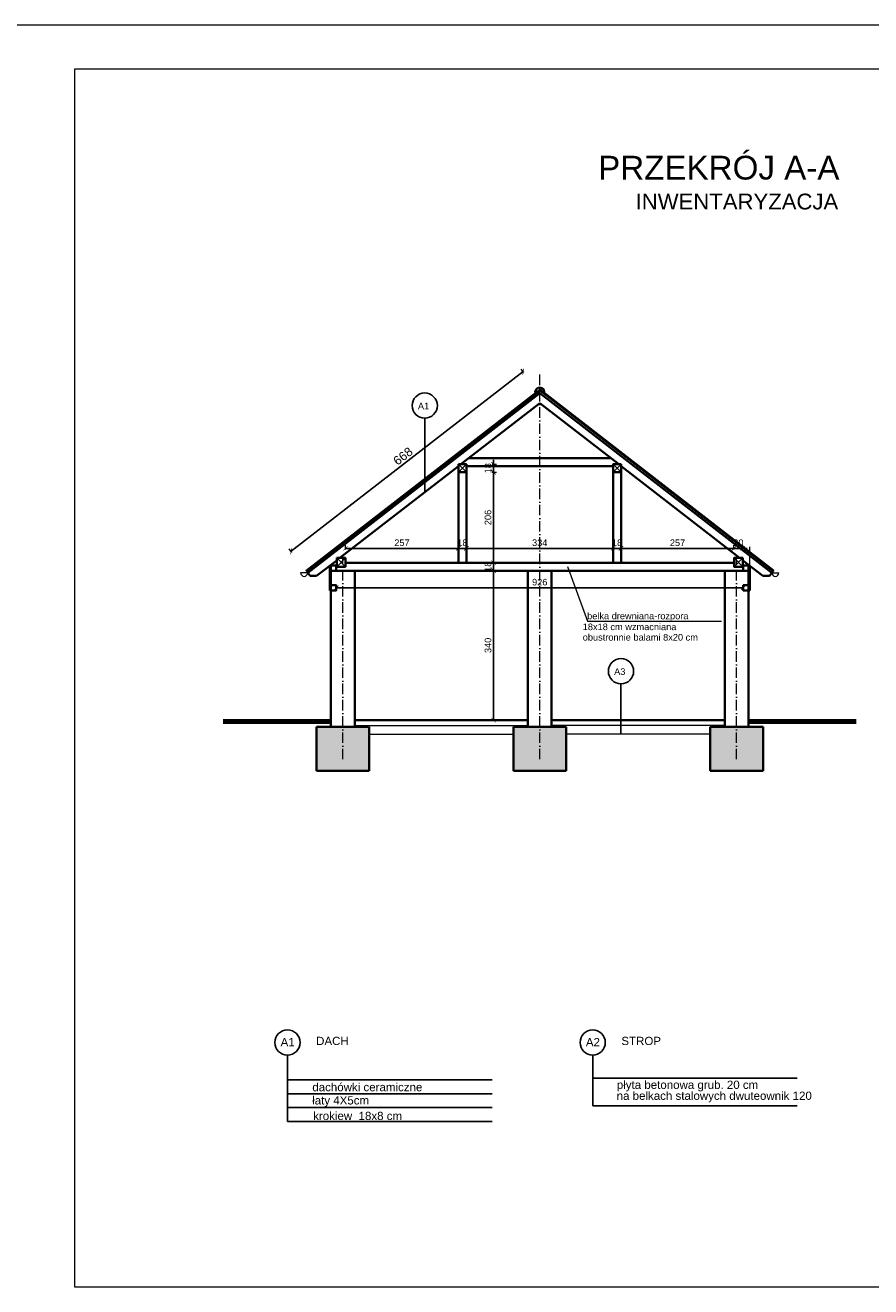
# Model space of a CAD drawing. Header units: millimetres. Extents: x 94902 to 117211, y 64708 to 93779.
# Tile 36 of 37: x 110487 to 112411, y 85530 to 88400. Entities that reach past the tile are written whole.
import ezdxf

# ---------------------------------------------------------------- set-up
doc = ezdxf.new("R2010")
doc.units = ezdxf.units.MM
doc.header["$MEASUREMENT"] = 0
doc.linetypes.add('ACAD_ISO02W100', pattern=[15, 12, -3])
doc.linetypes.add('ACAD_ISO10W100', pattern=[18.5, 12, -3, 0.5, -3])
doc.layers.get('0').update_dxf_attribs({"color": 2, "lineweight": 35})
doc.layers.get('Defpoints').update_dxf_attribs({"color": 2})
for name, color, linetype, lineweight in [('A-POJ', 7, 'Continuous', 5), ('Cienkie', 3, 'Continuous', 5), ('Grunt', 9, 'Continuous', 80), ('kreskowanie', 4, 'Continuous', 5), ('Osie', 6, 'ACAD_ISO10W100', 5), ('Przerywane', 1, 'ACAD_ISO02W100', 0), ('Wymiary', 7, 'Continuous', 5), ('ściany', 2, 'Continuous', 35)]:
    doc.layers.add(name, color=color, linetype=linetype, lineweight=lineweight)
doc.layers.add('Opisy', color=7, linetype='Continuous')
doc.styles.get("Standard").update_dxf_attribs({"font": 'arial.ttf'})
doc.dimstyles.new('ISO-25', dxfattribs={"dimtxt": 20, "dimasz": 20, "dimexe": 10, "dimexo": 5, "dimgap": 5, "dimtad": 1, "dimdsep": 46, "dimtxsty": 'Standard', "dimcen": 2.5, "dimadec": 0, "dimazin": 0, "dimtfac": 1, "dimtix": 1, "dimtmove": 0, "dimatfit": 3, "dimfxl": 1, "dimarcsym": 0})

# ---------------------------------------------------------------- blocks, each defined once
blk = doc.blocks.new('_ArchTick')
at = {"color": 0, "linetype": 'ByBlock', "const_width": 0.15}
blk.add_lwpolyline([(-0.5, -0.5), (0.5, 0.5)], dxfattribs=at)
blk = doc.blocks.new('*D464')
at = {"layer": 'Defpoints', "color": 0, "ltscale": 2, "transparency": 16777216}
for p in [(111552.4, 87158.7), (111630.4, 87158.7), (111630.4, 86818.7)]:
    blk.add_point(p, dxfattribs=at)
at = {"layer": 'Wymiary', "color": 0, "lineweight": 5, "ltscale": 2, "transparency": 16777216}
for p, q in [((111555.4, 87158.7), (111545.4, 87158.7)), ((111555.4, 86818.7), (111545.4, 86818.7))]:
    blk.add_line(p, q, dxfattribs=at)
at = {"layer": 'Wymiary', "color": 0, "lineweight": -2, "ltscale": 2, "transparency": 16777216}
blk.add_line((111552.4, 86818.7), (111552.4, 87158.7), dxfattribs=at)
at = {"layer": 'Wymiary', "color": 0, "lineweight": -2, "ltscale": 2, "transparency": 16777216, "xscale": 10, "yscale": 10, "zscale": 10}
for p, rotation in [((111552.4, 87158.7), 90), ((111552.4, 86818.7), 270)]:
    blk.add_blockref('_ArchTick', p, dxfattribs=dict(at, rotation=rotation))
at = {"layer": 'Wymiary', "color": 0, "ltscale": 2, "transparency": 16777216, "insert": (111539.7, 86988.7), "char_height": 15, "attachment_point": 5, "rotation": 90}
blk.add_mtext('340', dxfattribs=at)
blk = doc.blocks.new('*D465')
at = {"layer": 'Defpoints', "color": 0, "ltscale": 2, "transparency": 16777216}
for p in [(111490.4, 87176.7), (111552.4, 87176.7), (111630.4, 87158.7)]:
    blk.add_point(p, dxfattribs=at)
at = {"layer": 'Wymiary', "color": 0, "lineweight": 5, "ltscale": 2, "transparency": 16777216}
for p, q in [((111549.4, 87176.7), (111559.4, 87176.7)), ((111555.4, 87158.7), (111545.4, 87158.7))]:
    blk.add_line(p, q, dxfattribs=at)
at = {"layer": 'Wymiary', "color": 0, "lineweight": -2, "ltscale": 2, "transparency": 16777216}
for p, q in [((111552.4, 87176.7), (111552.4, 87186.7)), ((111552.4, 87158.7), (111552.4, 87176.7)), ((111552.4, 87158.7), (111552.4, 87148.7))]:
    blk.add_line(p, q, dxfattribs=at)
at = {"layer": 'Wymiary', "color": 0, "lineweight": -2, "ltscale": 2, "transparency": 16777216, "xscale": 10, "yscale": 10, "zscale": 10}
for p, rotation in [((111552.4, 87176.7), 270), ((111552.4, 87158.7), 90)]:
    blk.add_blockref('_ArchTick', p, dxfattribs=dict(at, rotation=rotation))
at = {"layer": 'Wymiary', "color": 0, "ltscale": 2, "transparency": 16777216, "insert": (111539.7, 87167.7), "char_height": 15, "attachment_point": 5, "rotation": 90}
blk.add_mtext('18', dxfattribs=at)
blk = doc.blocks.new('*D466')
at = {"layer": 'Defpoints', "color": 0, "ltscale": 2, "transparency": 16777216}
for p in [(111490.4, 87382.7), (111552.4, 87382.7), (111490.4, 87176.7)]:
    blk.add_point(p, dxfattribs=at)
at = {"layer": 'Wymiary', "color": 0, "lineweight": 5, "ltscale": 2, "transparency": 16777216}
for p, q in [((111549.4, 87382.7), (111559.4, 87382.7)), ((111549.4, 87176.7), (111559.4, 87176.7))]:
    blk.add_line(p, q, dxfattribs=at)
at = {"layer": 'Wymiary', "color": 0, "lineweight": -2, "ltscale": 2, "transparency": 16777216}
blk.add_line((111552.4, 87176.7), (111552.4, 87382.7), dxfattribs=at)
at = {"layer": 'Wymiary', "color": 0, "lineweight": -2, "ltscale": 2, "transparency": 16777216, "xscale": 10, "yscale": 10, "zscale": 10}
for p, rotation in [((111552.4, 87382.7), 90), ((111552.4, 87176.7), 270)]:
    blk.add_blockref('_ArchTick', p, dxfattribs=dict(at, rotation=rotation))
at = {"layer": 'Wymiary', "color": 0, "ltscale": 2, "transparency": 16777216, "insert": (111539.7, 87279.7), "char_height": 15, "attachment_point": 5, "rotation": 90}
blk.add_mtext('206', dxfattribs=at)
blk = doc.blocks.new('*D467')
at = {"layer": 'Defpoints', "color": 0, "ltscale": 2, "transparency": 16777216}
for p in [(111490.4, 87400.7), (111552.4, 87400.7), (111490.4, 87382.7)]:
    blk.add_point(p, dxfattribs=at)
at = {"layer": 'Wymiary', "color": 0, "lineweight": 5, "ltscale": 2, "transparency": 16777216}
for p, q in [((111549.4, 87400.7), (111559.4, 87400.7)), ((111549.4, 87382.7), (111559.4, 87382.7))]:
    blk.add_line(p, q, dxfattribs=at)
at = {"layer": 'Wymiary', "color": 0, "lineweight": -2, "ltscale": 2, "transparency": 16777216}
for p, q in [((111552.4, 87400.7), (111552.4, 87410.7)), ((111552.4, 87382.7), (111552.4, 87400.7)), ((111552.4, 87382.7), (111552.4, 87372.7))]:
    blk.add_line(p, q, dxfattribs=at)
at = {"layer": 'Wymiary', "color": 0, "lineweight": -2, "ltscale": 2, "transparency": 16777216, "xscale": 10, "yscale": 10, "zscale": 10}
for p, rotation in [((111552.4, 87400.7), 270), ((111552.4, 87382.7), 90)]:
    blk.add_blockref('_ArchTick', p, dxfattribs=dict(at, rotation=rotation))
at = {"layer": 'Wymiary', "color": 0, "ltscale": 2, "transparency": 16777216, "insert": (111539.7, 87391.7), "char_height": 15, "attachment_point": 5, "rotation": 90}
blk.add_mtext('18', dxfattribs=at)
blk = doc.blocks.new('*D468')
at = {"layer": 'Defpoints', "color": 0, "ltscale": 2, "transparency": 16777216}
for p in [(111619.6, 87611.6), (111657.4, 87562.7), (111129.4, 87153.8)]:
    blk.add_point(p, dxfattribs=at)
at = {"layer": 'Wymiary', "color": 0, "lineweight": -2, "ltscale": 2, "transparency": 16777216}
blk.add_line((111091.6, 87202.7), (111619.6, 87611.6), dxfattribs=at)
at = {"layer": 'Wymiary', "color": 0, "lineweight": 5, "ltscale": 2, "transparency": 16777216}
for p, q in [((111621.4, 87609.2), (111615.3, 87617.1)), ((111093.4, 87200.3), (111087.3, 87208.2))]:
    blk.add_line(p, q, dxfattribs=at)
at = {"layer": 'Wymiary', "color": 0, "lineweight": -2, "ltscale": 2, "transparency": 16777216, "xscale": 10, "yscale": 10, "zscale": 10}
for p, rotation in [((111619.6, 87611.6), 37.75940987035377), ((111091.6, 87202.7), 217.7594098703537)]:
    blk.add_blockref('_ArchTick', p, dxfattribs=dict(at, rotation=rotation))
at = {"layer": 'Wymiary', "color": 0, "ltscale": 2, "transparency": 16777216, "insert": (111346.3, 87419.2), "char_height": 20, "attachment_point": 5, "rotation": 37.7594}
blk.add_mtext('668', dxfattribs=at)
blk = doc.blocks.new('*D469')
at = {"layer": 'Defpoints', "color": 0, "ltscale": 2, "transparency": 16777216}
for p in [(111194.4, 87158.7), (112120.4, 87158.7), (112120.4, 87119.9)]:
    blk.add_point(p, dxfattribs=at)
at = {"layer": 'Wymiary', "color": 0, "lineweight": 5, "ltscale": 2, "transparency": 16777216}
for p, q in [((111194.4, 87122.9), (111194.4, 87112.9)), ((112120.4, 87122.9), (112120.4, 87112.9))]:
    blk.add_line(p, q, dxfattribs=at)
at = {"layer": 'Wymiary', "color": 0, "lineweight": -2, "ltscale": 2, "transparency": 16777216}
blk.add_line((111194.4, 87119.9), (112120.4, 87119.9), dxfattribs=at)
at = {"layer": 'Wymiary', "color": 0, "lineweight": -2, "ltscale": 2, "transparency": 16777216, "xscale": 10, "yscale": 10, "zscale": 10, "rotation": 180}
blk.add_blockref('_ArchTick', (111194.4, 87119.9), dxfattribs=at)
at = {"layer": 'Wymiary', "color": 0, "lineweight": -2, "ltscale": 2, "transparency": 16777216, "xscale": 10, "yscale": 10, "zscale": 10}
blk.add_blockref('_ArchTick', (112120.4, 87119.9), dxfattribs=at)
at = {"layer": 'Wymiary', "color": 0, "ltscale": 2, "transparency": 16777216, "insert": (111657.4, 87132.5), "char_height": 15, "attachment_point": 5}
blk.add_mtext('926', dxfattribs=at)
blk = doc.blocks.new('*D470')
at = {"layer": 'Defpoints', "color": 0, "ltscale": 2, "transparency": 16777216}
for p in [(111472.4, 87209.5), (111215.4, 87187.7), (111472.4, 87176.7)]:
    blk.add_point(p, dxfattribs=at)
at = {"layer": 'Wymiary', "color": 0, "lineweight": 5, "ltscale": 2, "transparency": 16777216}
for p, q in [((111215.4, 87206.5), (111215.4, 87216.5)), ((111472.4, 87206.5), (111472.4, 87216.5))]:
    blk.add_line(p, q, dxfattribs=at)
at = {"layer": 'Wymiary', "color": 0, "lineweight": -2, "ltscale": 2, "transparency": 16777216}
blk.add_line((111215.4, 87209.5), (111472.4, 87209.5), dxfattribs=at)
at = {"layer": 'Wymiary', "color": 0, "lineweight": -2, "ltscale": 2, "transparency": 16777216, "xscale": 10, "yscale": 10, "zscale": 10, "rotation": 180}
blk.add_blockref('_ArchTick', (111215.4, 87209.5), dxfattribs=at)
at = {"layer": 'Wymiary', "color": 0, "lineweight": -2, "ltscale": 2, "transparency": 16777216, "xscale": 10, "yscale": 10, "zscale": 10}
blk.add_blockref('_ArchTick', (111472.4, 87209.5), dxfattribs=at)
at = {"layer": 'Wymiary', "color": 0, "ltscale": 2, "transparency": 16777216, "insert": (111343.9, 87222.1), "char_height": 15, "attachment_point": 5}
blk.add_mtext('257', dxfattribs=at)
blk = doc.blocks.new('*D471')
at = {"layer": 'Defpoints', "color": 0, "ltscale": 2, "transparency": 16777216}
for p in [(111490.4, 87209.5), (111472.4, 87176.7), (111490.4, 87176.7)]:
    blk.add_point(p, dxfattribs=at)
at = {"layer": 'Wymiary', "color": 0, "lineweight": -2, "ltscale": 2, "transparency": 16777216}
for p, q in [((111472.4, 87209.5), (111462.4, 87209.5)), ((111472.4, 87209.5), (111490.4, 87209.5)), ((111490.4, 87209.5), (111500.4, 87209.5))]:
    blk.add_line(p, q, dxfattribs=at)
at = {"layer": 'Wymiary', "color": 0, "lineweight": 5, "ltscale": 2, "transparency": 16777216}
for p, q in [((111472.4, 87206.5), (111472.4, 87216.5)), ((111490.4, 87206.5), (111490.4, 87216.5))]:
    blk.add_line(p, q, dxfattribs=at)
at = {"layer": 'Wymiary', "color": 0, "lineweight": -2, "ltscale": 2, "transparency": 16777216, "xscale": 10, "yscale": 10, "zscale": 10}
blk.add_blockref('_ArchTick', (111472.4, 87209.5), dxfattribs=at)
at = {"layer": 'Wymiary', "color": 0, "lineweight": -2, "ltscale": 2, "transparency": 16777216, "xscale": 10, "yscale": 10, "zscale": 10, "rotation": 180}
blk.add_blockref('_ArchTick', (111490.4, 87209.5), dxfattribs=at)
at = {"layer": 'Wymiary', "color": 0, "ltscale": 2, "transparency": 16777216, "insert": (111481.4, 87222.1), "char_height": 15, "attachment_point": 5}
blk.add_mtext('18', dxfattribs=at)
blk = doc.blocks.new('*D472')
at = {"layer": 'Defpoints', "color": 0, "ltscale": 2, "transparency": 16777216}
for p in [(111824.4, 87209.5), (111490.4, 87176.7), (111824.4, 87176.7)]:
    blk.add_point(p, dxfattribs=at)
at = {"layer": 'Wymiary', "color": 0, "lineweight": 5, "ltscale": 2, "transparency": 16777216}
for p, q in [((111490.4, 87206.5), (111490.4, 87216.5)), ((111824.4, 87206.5), (111824.4, 87216.5))]:
    blk.add_line(p, q, dxfattribs=at)
at = {"layer": 'Wymiary', "color": 0, "lineweight": -2, "ltscale": 2, "transparency": 16777216}
blk.add_line((111490.4, 87209.5), (111824.4, 87209.5), dxfattribs=at)
at = {"layer": 'Wymiary', "color": 0, "lineweight": -2, "ltscale": 2, "transparency": 16777216, "xscale": 10, "yscale": 10, "zscale": 10, "rotation": 180}
blk.add_blockref('_ArchTick', (111490.4, 87209.5), dxfattribs=at)
at = {"layer": 'Wymiary', "color": 0, "lineweight": -2, "ltscale": 2, "transparency": 16777216, "xscale": 10, "yscale": 10, "zscale": 10}
blk.add_blockref('_ArchTick', (111824.4, 87209.5), dxfattribs=at)
at = {"layer": 'Wymiary', "color": 0, "ltscale": 2, "transparency": 16777216, "insert": (111657.4, 87222.2), "char_height": 15, "attachment_point": 5}
blk.add_mtext('334', dxfattribs=at)
blk = doc.blocks.new('*D473')
at = {"layer": 'Defpoints', "color": 0, "ltscale": 2, "transparency": 16777216}
for p in [(111842.4, 87209.5), (111824.4, 87176.7), (111842.4, 87176.7)]:
    blk.add_point(p, dxfattribs=at)
at = {"layer": 'Wymiary', "color": 0, "lineweight": -2, "ltscale": 2, "transparency": 16777216}
for p, q in [((111824.4, 87209.5), (111814.4, 87209.5)), ((111824.4, 87209.5), (111842.4, 87209.5)), ((111842.4, 87209.5), (111852.4, 87209.5))]:
    blk.add_line(p, q, dxfattribs=at)
at = {"layer": 'Wymiary', "color": 0, "lineweight": 5, "ltscale": 2, "transparency": 16777216}
for p, q in [((111824.4, 87206.5), (111824.4, 87216.5)), ((111842.4, 87206.5), (111842.4, 87216.5))]:
    blk.add_line(p, q, dxfattribs=at)
at = {"layer": 'Wymiary', "color": 0, "lineweight": -2, "ltscale": 2, "transparency": 16777216, "xscale": 10, "yscale": 10, "zscale": 10}
blk.add_blockref('_ArchTick', (111824.4, 87209.5), dxfattribs=at)
at = {"layer": 'Wymiary', "color": 0, "lineweight": -2, "ltscale": 2, "transparency": 16777216, "xscale": 10, "yscale": 10, "zscale": 10, "rotation": 180}
blk.add_blockref('_ArchTick', (111842.4, 87209.5), dxfattribs=at)
at = {"layer": 'Wymiary', "color": 0, "ltscale": 2, "transparency": 16777216, "insert": (111833.4, 87222.1), "char_height": 15, "attachment_point": 5}
blk.add_mtext('18', dxfattribs=at)
blk = doc.blocks.new('*D474')
at = {"layer": 'Defpoints', "color": 0, "ltscale": 2, "transparency": 16777216}
for p in [(112099.4, 87209.5), (111842.4, 87176.7), (112099.4, 87176.7)]:
    blk.add_point(p, dxfattribs=at)
at = {"layer": 'Wymiary', "color": 0, "lineweight": 5, "ltscale": 2, "transparency": 16777216}
for p, q in [((111842.4, 87206.5), (111842.4, 87216.5)), ((112099.4, 87206.5), (112099.4, 87216.5))]:
    blk.add_line(p, q, dxfattribs=at)
at = {"layer": 'Wymiary', "color": 0, "lineweight": -2, "ltscale": 2, "transparency": 16777216}
blk.add_line((111842.4, 87209.5), (112099.4, 87209.5), dxfattribs=at)
at = {"layer": 'Wymiary', "color": 0, "lineweight": -2, "ltscale": 2, "transparency": 16777216, "xscale": 10, "yscale": 10, "zscale": 10, "rotation": 180}
blk.add_blockref('_ArchTick', (111842.4, 87209.5), dxfattribs=at)
at = {"layer": 'Wymiary', "color": 0, "lineweight": -2, "ltscale": 2, "transparency": 16777216, "xscale": 10, "yscale": 10, "zscale": 10}
blk.add_blockref('_ArchTick', (112099.4, 87209.5), dxfattribs=at)
at = {"layer": 'Wymiary', "color": 0, "ltscale": 2, "transparency": 16777216, "insert": (111970.9, 87222.1), "char_height": 15, "attachment_point": 5}
blk.add_mtext('257', dxfattribs=at)
blk = doc.blocks.new('*D475')
at = {"layer": 'Defpoints', "color": 0, "ltscale": 2, "transparency": 16777216}
for p in [(112119.4, 87209.5), (112099.4, 87176.7), (112119.4, 87187.7)]:
    blk.add_point(p, dxfattribs=at)
at = {"layer": 'Wymiary', "color": 0, "lineweight": -2, "ltscale": 2, "transparency": 16777216}
for p, q in [((112099.4, 87209.5), (112089.4, 87209.5)), ((112099.4, 87209.5), (112119.4, 87209.5)), ((112119.4, 87209.5), (112129.4, 87209.5))]:
    blk.add_line(p, q, dxfattribs=at)
at = {"layer": 'Wymiary', "color": 0, "lineweight": 5, "ltscale": 2, "transparency": 16777216}
for p, q in [((112099.4, 87206.5), (112099.4, 87216.5)), ((112119.4, 87206.5), (112119.4, 87216.5))]:
    blk.add_line(p, q, dxfattribs=at)
at = {"layer": 'Wymiary', "color": 0, "lineweight": -2, "ltscale": 2, "transparency": 16777216, "xscale": 10, "yscale": 10, "zscale": 10}
blk.add_blockref('_ArchTick', (112099.4, 87209.5), dxfattribs=at)
at = {"layer": 'Wymiary', "color": 0, "lineweight": -2, "ltscale": 2, "transparency": 16777216, "xscale": 10, "yscale": 10, "zscale": 10, "rotation": 180}
blk.add_blockref('_ArchTick', (112119.4, 87209.5), dxfattribs=at)
at = {"layer": 'Wymiary', "color": 0, "ltscale": 2, "transparency": 16777216, "insert": (112109.4, 87222.1), "char_height": 15, "attachment_point": 5}
blk.add_mtext('20', dxfattribs=at)

msp = doc.modelspace()

# ---------------------------------------------------------------- hatches: boundary and pattern name
at = {"layer": 'kreskowanie', "ltscale": 2}
h = msp.add_hatch(dxfattribs=at)
h.set_pattern_fill('ANSI33', color=256, scale=40, style=0)
h.paths.add_polyline_path([(111269.432, 86803.671), (111149.432, 86803.671), (111149.432, 86703.671), (111269.432, 86703.671)])
h.paths.add_polyline_path([(111717.432, 86803.671), (111597.432, 86803.671), (111597.432, 86703.671), (111717.432, 86703.671)])
h.paths.add_polyline_path([(112165.432, 86803.671), (112045.432, 86803.671), (112045.432, 86703.671), (112165.432, 86703.671)])

# ---------------------------------------------------------------- linework, layer by layer
at = {"layer": 'A-POJ', "ltscale": 10}
for p, q in [((114399.079, 88399.57), (110199.079, 88399.57)), ((114299.079, 88299.57), (110599.079, 88299.57)), ((110599.079, 88299.57), (110599.079, 85529.57)), ((110599.079, 85529.57), (114299.079, 85529.57))]:
    msp.add_line(p, q, dxfattribs=at)
at = {"layer": 'Cienkie', "ltscale": 2}
for p, q in [((111125.145, 87159.304), (111657.432, 87571.584)), ((111126.982, 87156.932), (111657.432, 87567.789)), ((112189.718, 87159.304), (111657.432, 87571.584)), ((112187.881, 87156.932), (111657.432, 87567.789)), ((111472.432, 87400.671), (111490.432, 87382.671)), ((111472.432, 87382.671), (111490.432, 87400.671)), ((111842.432, 87400.671), (111824.432, 87382.671)), ((111842.432, 87382.671), (111824.432, 87400.671)), ((111215.432, 87187.671), (111195.432, 87167.671)), ((111195.432, 87187.671), (111215.432, 87167.671)), ((111720.206, 87168.078), (111765.829, 87043.935)), ((112119.432, 87187.671), (112099.432, 87167.671)), ((112099.432, 87187.671), (112119.432, 87167.671)), ((111129.432, 87153.77), (111113.432, 87153.77)), ((111125.145, 87159.304), (111129.432, 87153.77)), ((112189.718, 87159.304), (112185.432, 87153.77)), ((112185.432, 87153.77), (112201.432, 87153.77)), ((111765.829, 87043.935), (112071.009, 87043.935)), ((111236.432, 86806.671), (111630.432, 86806.671)), ((112078.432, 86806.671), (111684.432, 86806.671)), ((111269.432, 86786.671), (111597.432, 86786.671)), ((112045.432, 86786.671), (111717.432, 86786.671))]:
    msp.add_line(p, q, dxfattribs=at)
for centre, radius, start, end in [((111657.432, 87564.343), 11.703, 350.843965, 189.156035), ((111657.432, 87564.343), 9.563, 358.860822, 181.139178), ((111121.432, 87153.77), 8, 180, 0), ((112193.432, 87153.77), 8, 180, 0)]:
    msp.add_arc(centre, radius, start, end, dxfattribs=at)
at = {"layer": 'Grunt', "ltscale": 2}
for p, q in [((110937.327, 86815.671), (111182.432, 86815.671)), ((112377.537, 86815.671), (112132.432, 86815.671))]:
    msp.add_line(p, q, dxfattribs=at)
at = {"layer": 'Opisy', "ltscale": 30}
for p, q in [((111395.751, 87505.534), (111395.751, 87337.278)), ((111842.301, 86901.267), (111842.301, 86785.667)), ((111083.382, 86056.542), (111083.382, 85905.636)), ((111777.903, 86056.542), (111777.903, 85940.942)), ((111083.382, 86000.055), (111548.999, 86000.055)), ((111777.903, 86003.888), (112243.519, 86003.888)), ((111083.382, 85968.582), (111548.999, 85968.582)), ((111083.382, 85937.109), (111548.999, 85937.109)), ((111777.903, 85940.942), (112243.519, 85940.942)), ((111777.903, 85940.942), (112243.519, 85940.942)), ((111083.382, 85905.636), (111548.999, 85905.636))]:
    msp.add_line(p, q, dxfattribs=at)
for centre in [(111395.751, 87534.232), (111842.301, 86929.966), (111083.382, 86085.24), (111777.903, 86085.24)]:
    msp.add_circle(centre, 28.698, dxfattribs=at)
at = {"layer": 'Osie', "ltscale": 2}
for p, q in [((111657.432, 86729.671), (111657.432, 87608.573)), ((111209.432, 86729.671), (111209.432, 87187.671)), ((112105.432, 86729.671), (112105.432, 87187.671))]:
    msp.add_line(p, q, dxfattribs=at)
at = {"layer": 'Przerywane', "ltscale": 2}
msp.add_line((112135.432, 87169.729), (112135.432, 87212.585), dxfattribs=at)
at = {"layer": 'Wymiary', "ltscale": 2}
msp.add_line((111170.619, 87264.753), (111171.446, 87264.753), dxfattribs=at)
at = {"layer": 'ściany', "ltscale": 2}
for p, q in [((111129.432, 87153.77), (111657.432, 87562.73)), ((111477.596, 87400.671), (111657.432, 87539.962)), ((112185.432, 87153.77), (111657.432, 87562.73)), ((111837.267, 87400.671), (111657.432, 87539.962)), ((111202.596, 87187.671), (111472.432, 87396.671)), ((111490.432, 87396.671), (111824.432, 87396.671)), ((111495.671, 87414.671), (111819.192, 87414.671)), ((112112.267, 87187.671), (111842.432, 87396.671)), ((111472.432, 87176.671), (111472.432, 87386.671)), ((111490.432, 87176.671), (111490.432, 87386.671)), ((111824.432, 87176.671), (111824.432, 87386.671)), ((111842.432, 87176.671), (111842.432, 87386.671)), ((111149.64, 87146.654), (111195.432, 87182.122)), ((111179.432, 87113.671), (111179.432, 87169.729)), ((111182.432, 87170.671), (111180.648, 87170.671)), ((111195.432, 87167.671), (111194.432, 87167.671)), ((111215.432, 87176.671), (112099.432, 87176.671)), ((112117.432, 87167.671), (112120.432, 87167.671)), ((112165.223, 87146.654), (112119.432, 87182.122)), ((112132.432, 87170.671), (112134.216, 87170.671)), ((112132.432, 87170.671), (112134.216, 87170.671)), ((112135.432, 87119.671), (112135.432, 87169.729)), ((112135.432, 87113.671), (112135.432, 87169.729)), ((111129.432, 87153.77), (111134.943, 87146.654)), ((111134.943, 87146.654), (111149.64, 87146.654)), ((111182.432, 87158.671), (112132.432, 87158.671)), ((111182.432, 87158.671), (111182.432, 86803.671)), ((111236.432, 87158.671), (111236.432, 86803.671)), ((111630.432, 87158.671), (111630.432, 86803.671)), ((111684.432, 87158.671), (111684.432, 86803.671)), ((112078.432, 87158.671), (112078.432, 86803.671)), ((112132.432, 87158.671), (112132.432, 86803.671)), ((112179.92, 87146.654), (112165.223, 87146.654)), ((112185.432, 87153.77), (112179.92, 87146.654)), ((111182.432, 87113.671), (111179.432, 87113.671)), ((112132.432, 87119.671), (112135.432, 87119.671)), ((112132.432, 87113.671), (112135.432, 87113.671)), ((111236.432, 86818.671), (111630.432, 86818.671)), ((112078.432, 86818.671), (111684.432, 86818.671)), ((111149.432, 86803.671), (111269.432, 86803.671)), ((111149.432, 86803.671), (111149.432, 86703.671)), ((111269.432, 86803.671), (111269.432, 86703.671)), ((111597.432, 86803.671), (111717.432, 86803.671)), ((111597.432, 86803.671), (111597.432, 86703.671)), ((111717.432, 86803.671), (111717.432, 86703.671)), ((112165.432, 86803.671), (112045.432, 86803.671)), ((112045.432, 86803.671), (112045.432, 86703.671)), ((112165.432, 86803.671), (112165.432, 86703.671)), ((111149.432, 86703.671), (111269.432, 86703.671)), ((111597.432, 86703.671), (111717.432, 86703.671)), ((112165.432, 86703.671), (112045.432, 86703.671))]:
    msp.add_line(p, q, dxfattribs=at)
for points in [[(111472.432, 87400.671), (111490.432, 87400.671), (111490.432, 87382.671), (111472.432, 87382.671)], [(111842.432, 87400.671), (111824.432, 87400.671), (111824.432, 87382.671), (111842.432, 87382.671)], [(111182.432, 87170.671), (111194.432, 87170.671), (111194.432, 87158.671), (111182.432, 87158.671)], [(111195.432, 87187.671), (111215.432, 87187.671), (111215.432, 87167.671), (111195.432, 87167.671)], [(112119.432, 87187.671), (112099.432, 87187.671), (112099.432, 87167.671), (112119.432, 87167.671)], [(112132.432, 87170.671), (112120.432, 87170.671), (112120.432, 87158.671), (112132.432, 87158.671)], [(112132.432, 87170.671), (112120.432, 87170.671), (112120.432, 87158.671), (112132.432, 87158.671)], [(111182.432, 87125.671), (111194.432, 87125.671), (111194.432, 87113.671), (111182.432, 87113.671)], [(112132.432, 87125.671), (112120.432, 87125.671), (112120.432, 87113.671), (112132.432, 87113.671)], [(112132.432, 87125.671), (112120.432, 87125.671), (112120.432, 87113.671), (112132.432, 87113.671)]]:
    msp.add_lwpolyline(points, close=True, dxfattribs=at)

# ---------------------------------------------------------------- texts
at = {"layer": 'Opisy'}
for s, height, p in [('PRZEKRÓJ A-A', 54, (111790.324, 88048.523)), ('INWENTARYZACJA', 36, (111875.606, 87980.476)), ('belka drewniana-rozpora', 15, (111765.232, 87048.155)), ('18x18 cm wzmacniana', 15, (111755.258, 87023.405)), ('obustronnie balami 8x20 cm', 15, (111755.258, 86999.606))]:
    msp.add_text(s, height=height, dxfattribs=at).set_placement(p)
at = {"layer": 'Opisy', "ltscale": 30}
for s, height, p in [('A1', 15, (111380.221, 87525.734)), ('A3', 15, (111826.771, 86921.467)), ('A1', 18.75, (111067.853, 86076.742)), ('DACH', 18.75, (111148.611, 86079.485)), ('A2', 18.75, (111762.373, 86076.742)), ('STROP', 18.75, (111843.131, 86079.485)), ('dachówki ceramiczne', 18.75, (111139.915, 85974.407)), ('płyta betonowa grub. 20 cm', 18.75, (111832.812, 85979.726)), ('łaty 4X5cm', 18.75, (111139.54, 85944.266)), ('na belkach stalowych dwuteownik 120', 18.75, (111832.436, 85954.804)), ('krokiew  18x8 cm', 18.75, (111141.863, 85908.9))]:
    msp.add_text(s, height=height, dxfattribs=at).set_placement(p)

# ---------------------------------------------------------------- dimensions: what is measured, and where the dimension line sits
at = {"layer": 'Wymiary', "ltscale": 2}
dim = msp.add_aligned_dim(p1=(111129.432, 87153.77), p2=(111657.432, 87562.73), distance=61.832, text='668', dimstyle='ISO-25', override={"dimasz": 10, "dimexe": 7, "dimrnd": 0.0005, "dimdsep": 0, "dimblk": 'ArchTick', "dimadec": 2, "dimldrblk": 'ArchTick', "dimfxl": 3, "dimfxlon": 1, "dimlwe": 5}, dxfattribs=at)
dim.commit()
dim.dimension.update_dxf_attribs({"geometry": '*D468', "text_midpoint": (111346.254, 87419.159)})
for base, p1, p2, override, picture, middle in [((111552.371, 87400.671), (111490.432, 87382.671), (111490.432, 87400.671), {"dimtxt": 15, "dimasz": 10, "dimexe": 7, "dimrnd": 0.0005, "dimdsep": 0, "dimblk": 'ArchTick', "dimadec": 2, "dimtmove": 1, "dimldrblk": 'ArchTick', "dimfxl": 3, "dimfxlon": 1, "dimlwe": 5}, '*D467', (111539.712, 87391.671)), ((111552.371, 87382.671), (111490.432, 87176.671), (111490.432, 87382.671), {"dimtxt": 15, "dimasz": 10, "dimexe": 7, "dimrnd": 0.0005, "dimdsep": 0, "dimblk": 'ArchTick', "dimadec": 2, "dimtmove": 1, "dimldrblk": 'ArchTick', "dimfxl": 3, "dimfxlon": 1, "dimlwe": 5}, '*D466', (111539.712, 87279.671)), ((111552.371, 87176.671), (111630.432, 87158.671), (111490.432, 87176.671), {"dimtxt": 15, "dimasz": 10, "dimexe": 7, "dimrnd": 0.0005, "dimdsep": 0, "dimblk": 'ArchTick', "dimadec": 2, "dimtmove": 1, "dimldrblk": 'ArchTick', "dimfxl": 3, "dimfxlon": 1, "dimlwe": 5}, '*D465', (111539.712, 87167.671)), ((111552.371, 87158.671), (111630.432, 86818.671), (111630.432, 87158.671), {"dimtxt": 15, "dimasz": 10, "dimexe": 7, "dimrnd": 0.0005, "dimdsep": 0, "dimblk": 'ArchTick', "dimadec": 2, "dimldrblk": 'ArchTick', "dimfxl": 3, "dimfxlon": 1, "dimlwe": 5}, '*D464', (111539.707, 86988.671))]:
    dim = msp.add_linear_dim(base=base, p1=p1, p2=p2, angle=90, dimstyle='ISO-25', override=override, dxfattribs=at)
    dim.commit()
    dim.dimension.update_dxf_attribs({"geometry": picture, "text_midpoint": middle})
for base, p1, p2, override, picture, middle in [((111472.432, 87209.488), (111215.432, 87187.671), (111472.432, 87176.671), {"dimtxt": 15, "dimasz": 10, "dimexe": 7, "dimrnd": 0.0005, "dimdsep": 0, "dimblk": 'ArchTick', "dimadec": 2, "dimldrblk": 'ArchTick', "dimfxl": 3, "dimfxlon": 1, "dimlwe": 5}, '*D470', (111343.932, 87222.147)), ((111490.432, 87209.488), (111472.432, 87176.671), (111490.432, 87176.671), {"dimtxt": 15, "dimasz": 10, "dimexe": 7, "dimrnd": 0.0005, "dimdsep": 0, "dimblk": 'ArchTick', "dimadec": 2, "dimtmove": 1, "dimldrblk": 'ArchTick', "dimfxl": 3, "dimfxlon": 1, "dimlwe": 5}, '*D471', (111481.432, 87222.147)), ((111824.432, 87209.488), (111490.432, 87176.671), (111824.432, 87176.671), {"dimtxt": 15, "dimasz": 10, "dimexe": 7, "dimrnd": 0.0005, "dimdsep": 0, "dimblk": 'ArchTick', "dimadec": 2, "dimtmove": 1, "dimldrblk": 'ArchTick', "dimfxl": 3, "dimfxlon": 1, "dimlwe": 5}, '*D472', (111657.432, 87222.152)), ((111842.432, 87209.488), (111824.432, 87176.671), (111842.432, 87176.671), {"dimtxt": 15, "dimasz": 10, "dimexe": 7, "dimrnd": 0.0005, "dimdsep": 0, "dimblk": 'ArchTick', "dimadec": 2, "dimtmove": 1, "dimldrblk": 'ArchTick', "dimfxl": 3, "dimfxlon": 1, "dimlwe": 5}, '*D473', (111833.432, 87222.147)), ((112099.432, 87209.488), (111842.432, 87176.671), (112099.432, 87176.671), {"dimtxt": 15, "dimasz": 10, "dimexe": 7, "dimrnd": 0.0005, "dimdsep": 0, "dimblk": 'ArchTick', "dimadec": 2, "dimtmove": 1, "dimldrblk": 'ArchTick', "dimfxl": 3, "dimfxlon": 1, "dimlwe": 5}, '*D474', (111970.932, 87222.147)), ((112119.432, 87209.488), (112099.432, 87176.671), (112119.432, 87187.671), {"dimtxt": 15, "dimasz": 10, "dimexe": 7, "dimrnd": 0.0005, "dimdsep": 0, "dimblk": 'ArchTick', "dimadec": 2, "dimtmove": 1, "dimldrblk": 'ArchTick', "dimfxl": 3, "dimfxlon": 1, "dimlwe": 5}, '*D475', (112109.432, 87222.147)), ((112120.432, 87119.86), (111194.432, 87158.671), (112120.432, 87158.671), {"dimtxt": 15, "dimasz": 10, "dimexe": 7, "dimrnd": 0.0005, "dimdsep": 0, "dimblk": 'ArchTick', "dimadec": 2, "dimldrblk": 'ArchTick', "dimfxl": 3, "dimfxlon": 1, "dimlwe": 5}, '*D469', (111657.432, 87132.518))]:
    dim = msp.add_linear_dim(base=base, p1=p1, p2=p2, dimstyle='ISO-25', override=override, dxfattribs=at)
    dim.commit()
    dim.dimension.update_dxf_attribs({"geometry": picture, "text_midpoint": middle})

doc.saveas('drawing.dxf')
